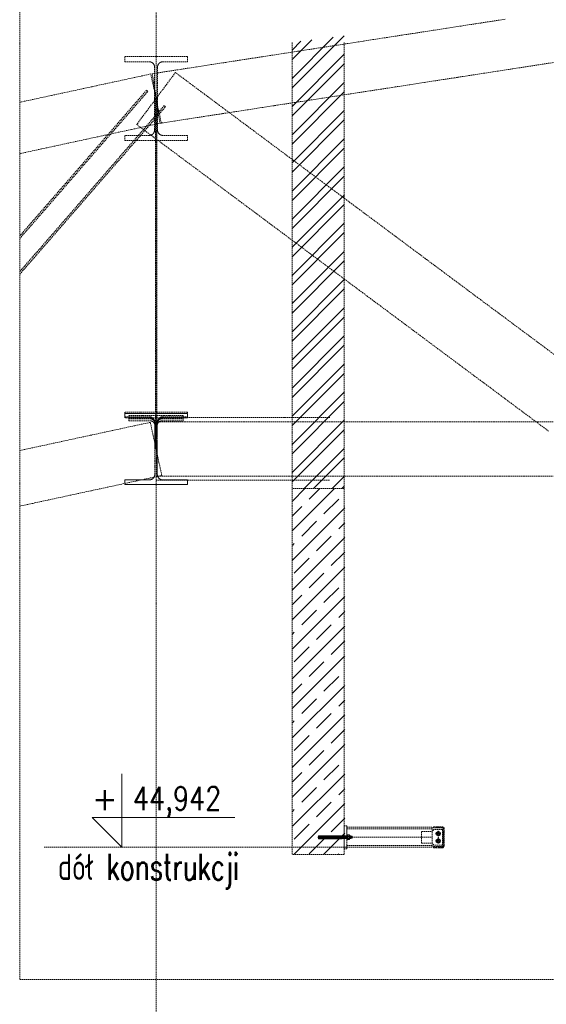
# Model space of a CAD drawing. Header units: millimetres. Extents: x -176817 to 571382, y -58489 to 156123.
# Tile 214 of 256: x 137759 to 140276, y 106331 to 111042. Entities that reach past the tile are written whole.
import ezdxf
from ezdxf.enums import TextEntityAlignment as Align

# ---------------------------------------------------------------- set-up
doc = ezdxf.new("R2010")
doc.units = ezdxf.units.MM
doc.header["$LTSCALE"] = 0.2
doc.linetypes.add('DASHED', pattern=[19.05, 12.7, -6.35])
doc.linetypes.add('HIDDEN', pattern=[9.525, 6.35, -3.175])
doc.layers.get('0').update_dxf_attribs({"lineweight": 13})
doc.layers.add('-AAA Podkład', color=252, linetype='Continuous', lineweight=13)
doc.layers.add('LAYER1', color=7, linetype='Continuous', lineweight=13)
doc.styles.add('ROMANS', font='romans.shx')

# ---------------------------------------------------------------- blocks, each defined once
blk = doc.blocks.new('CLMP2', base_point=(-240.02793, 677.2178))
at = {"layer": 'LAYER1', "color": 0, "linetype": 'Continuous'}
for p, q in [((-228.02793, 842.16751), (-235.02793, 839.69709)), ((-235.02793, 727.51421), (-235.02793, 839.69709)), ((-234.02793, 838.76421), (-222.02793, 838.76421)), ((-234.02793, 838.76421), (-234.02793, 730.17843)), ((-232.95793, 835.3444), (-232.95793, 730.17843)), ((-228.02793, 842.16751), (-228.02793, 677.2178)), ((-228.02793, 842.16751), (-221.02793, 839.69709)), ((-223.09793, 835.3444), (-223.09793, 730.17843)), ((-222.02793, 838.76421), (-222.02793, 730.17843)), ((-221.02793, 727.51421), (-221.02793, 839.69709)), ((-228.02793, 727.51421), (-235.02793, 727.51421)), ((-234.02793, 730.17843), (-233.32082, 729.47132)), ((-228.02793, 730.17843), (-234.02793, 730.17843)), ((-234.02793, 724.85), (-233.32082, 725.55711)), ((-234.02793, 724.85), (-234.02793, 704.85)), ((-228.02793, 724.85), (-234.02793, 724.85)), ((-233.02793, 728.76421), (-233.02793, 726.26421)), ((-232.95793, 724.85), (-232.95793, 704.85)), ((-232.13688, 728.76421), (-228.02793, 728.76421)), ((-232.13688, 726.26421), (-228.02793, 726.26421)), ((-228.02793, 730.17843), (-222.02793, 730.17843)), ((-223.91898, 728.76421), (-228.02793, 728.76421)), ((-228.02793, 727.51421), (-221.02793, 727.51421)), ((-223.91898, 726.26421), (-228.02793, 726.26421)), ((-228.02793, 724.85), (-222.02793, 724.85)), ((-223.09793, 724.85), (-223.09793, 704.85)), ((-223.02793, 728.76421), (-223.02793, 726.26421)), ((-222.02793, 730.17843), (-222.73503, 729.47132)), ((-222.02793, 724.85), (-222.73503, 725.55711)), ((-222.02793, 724.85), (-222.02793, 704.85)), ((-216.02793, 704.85), (-240.02793, 704.85)), ((-240.02793, 704.85), (-240.02793, 702.35)), ((-216.02793, 702.35), (-240.02793, 702.35)), ((-238.99758, 701.50149), (-237.52793, 702.35)), ((-238.99758, 701.50149), (-238.99758, 693.19851)), ((-238.99758, 693.19851), (-237.52793, 692.35)), ((-218.52793, 702.35), (-237.52793, 702.35)), ((-237.52793, 692.35), (-218.52793, 692.35)), ((-234.02793, 692.35), (-234.02793, 687.69169)), ((-222.02793, 687.69169), (-234.02793, 687.69169)), ((-232.41059, 685.76421), (-234.02793, 687.69169)), ((-233.51276, 701.50149), (-233.51276, 693.19851)), ((-232.95793, 692.35), (-232.95793, 686.41651)), ((-232.41059, 685.76421), (-232.41059, 679.10321)), ((-232.41059, 679.10321), (-231.82342, 678.76421)), ((-231.82342, 678.76421), (-224.23243, 678.76421)), ((-230.21926, 685.75575), (-230.21926, 679.10321)), ((-228.02793, 704.85), (-228.02793, 704.85)), ((-225.8366, 685.75575), (-225.8366, 679.10321)), ((-223.64527, 679.10321), (-224.23243, 678.76421)), ((-223.64527, 685.76421), (-222.02793, 687.69169)), ((-223.64527, 685.76421), (-223.64527, 679.10321)), ((-223.09793, 692.35), (-223.09793, 686.41651)), ((-222.5431, 701.50149), (-222.5431, 693.19851)), ((-222.02793, 692.35), (-222.02793, 687.69169)), ((-217.05827, 701.50149), (-218.52793, 702.35)), ((-217.05827, 693.19851), (-218.52793, 692.35)), ((-217.05827, 701.50149), (-217.05827, 693.19851)), ((-216.02793, 704.85), (-216.02793, 702.35))]:
    blk.add_line(p, q, dxfattribs=at)
at = {"layer": 'LAYER1', "color": 0, "linetype": 'DASHED'}
for p, q in [((-234.52793, 704.85), (-234.52793, 702.35)), ((-221.52793, 704.85), (-221.52793, 702.35))]:
    blk.add_line(p, q, dxfattribs=at)
at = {"layer": 'LAYER1', "color": 0, "linetype": 'Continuous'}
for centre, radius, start, end in [((-228.02793, 838.76421), 6, 180, 0), ((-234.02793, 728.76421), 1, 0, 45), ((-234.02793, 726.26421), 1, 315, 0), ((-222.02793, 728.76421), 1, 135, 180), ((-222.02793, 726.26421), 1, 180, 225), ((-236.23992, 697.54309), 4.80691, 55.434907, 120), ((-236.23992, 697.15691), 4.80691, 240, 304.56509), ((-228.02793, 684.19851), 18.15149, 72.412046, 107.58795), ((-228.02793, 710.50149), 18.15149, 252.41205, 287.58795), ((-231.30883, 687.33723), 1.92048, 234.99226, 304.56509), ((-231.30883, 680.6847), 1.92048, 240, 304.56509), ((-228.02793, 692.66874), 7.25199, 252.41205, 287.58795), ((-228.02793, 686.0162), 7.25199, 252.41205, 287.58795), ((-224.74703, 687.33723), 1.92048, 235.43491, 305.00774), ((-224.74703, 680.6847), 1.92048, 235.43491, 300), ((-219.81594, 697.54309), 4.80691, 60, 124.56509), ((-219.81594, 697.15691), 4.80691, 235.43491, 300)]:
    blk.add_arc(centre, radius, start, end, dxfattribs=at)
blk = doc.blocks.new('poziom')
at = {"color": 4}
for p, q in [((0, 1.176), (0, 0.076)), ((-0.446, 0.522), (1.685, 0.522)), ((-0.446, 0.522), (0, 0.076))]:
    blk.add_line(p, q, dxfattribs=at)
at = {"color": 2, "style": 'ROMANS'}
blk.add_attdef('+', text='', height=0.35, dxfattribs=at).set_placement((-0.254, 0.632), align=Align.CENTER)
at = {"color": 2, "style": 'ROMANS', "width": 0.8}
blk.add_attdef('POZIOM', text='', height=0.35, dxfattribs=at).set_placement((0.824, 0.632), align=Align.CENTER)

msp = doc.modelspace()

# ---------------------------------------------------------------- hatches: boundary and pattern name
at = {"layer": '-AAA Podkład', "linetype": 'HIDDEN', "ltscale": 5}
h = msp.add_hatch(dxfattribs=at)
h.set_pattern_fill('ANSI32', color=256, scale=10, style=0)
h.set_pattern_definition([(45, (26453.97, 62138.24), (-67.35192, 67.35192), []), (45, (26498.87, 62138.24), (-67.35192, 67.35192), [])])
h.paths.add_polyline_path([(139310.9118, 110964.9302), (139310.9118, 108798.2408), (139060.9118, 108798.2408), (139060.9118, 110932.8189)])
h = msp.add_hatch(dxfattribs=at)
h.set_pattern_fill('JIS_STN_1E', color=256, scale=100, style=0)
h.set_pattern_definition([(45, (118035.63, 182605.09), (-70.71068, 70.71068), []), (45, (118106.13, 182605.09), (-70.71068, 70.71068), [100, -50])])
h.paths.add_polyline_path([(139312.7207, 108798.2891), (139062.8036, 108798.2891), (139062.8036, 107048.3501), (139312.7207, 107048.398), (139312.7207, 107124.3982), (139305.9666, 107124.3982), (139303.3024, 107124.375), (139303.3024, 107123.3982), (139191.1195, 107123.3982), (139188.6491, 107130.3982), (139191.1195, 107137.3982), (139305.9666, 107137.3982), (139305.9666, 107136.3982), (139312.7207, 107136.3982)])
h = msp.add_hatch(dxfattribs=at)
h.set_pattern_fill('ANSI32', color=256)
h.set_pattern_definition([(45, (116894.98, 182146.0365), (-6.7351921, 6.7351921), []), (45, (116899.47, 182146.0365), (-6.7351921, 6.7351921), [])])
h.paths.add_polyline_path([(139787.5277, 107173.8498, 0.414213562), (139781.0277, 107180.3498), (139737.5277, 107180.3498), (139737.5277, 107175.3498), (139780.0277, 107175.3498, -0.414213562), (139783.5277, 107171.8498), (139783.5277, 107088.8498, -0.414213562), (139780.0277, 107085.3498), (139737.5277, 107085.3498), (139737.5277, 107080.3498), (139781.0277, 107080.3498, 0.414213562), (139787.5277, 107086.8498)])

# ---------------------------------------------------------------- linework, layer by layer
for p, q in [((138410.9118, 154623.4714), (138410.9118, 103624.3027)), ((139060.9118, 110932.8189, 0), (139060.9118, 107048.3019, 0)), ((139310.8289, 110932.8189, 0), (139310.8289, 107048.3019, 0)), ((139310.9118, 108798.2408, 0), (139060.9118, 108798.2408, 0)), ((139730.0833, 107170.3498, 0), (139322.9118, 107170.3498, 0)), ((139739.5833, 107167.8498, 0), (139730.0833, 107158.3498, 0)), ((139780.0833, 107167.8498, 0), (139739.5833, 107167.8498, 0)), ((139780.0833, 107167.8498, 0), (139780.0833, 107092.8498, 0)), ((139310.9118, 107130.3498, 0), (139730.0833, 107130.3498, 0)), ((139680.0833, 107102.3498, 0), (139680.0833, 107158.3498, 0)), ((139680.0833, 107158.3498, 0), (139730.0833, 107158.3498, 0)), ((139730.0833, 107158.3498, 0), (139730.0833, 107102.3498, 0)), ((139747.0833, 107147.8498, 0), (139773.0833, 107147.8498, 0)), ((139760.0833, 107160.8498, 0), (139760.0833, 107134.8498, 0)), ((139760.0833, 107125.8498, 0), (139760.0833, 107099.8498, 0)), ((139348.8772, 107082.3498, 0), (137872.8626, 107082.3498, 0)), ((139730.0833, 107090.3498, 0), (139322.9118, 107090.3498, 0)), ((139680.0833, 107102.3498, 0), (139730.0833, 107102.3498, 0)), ((139739.5833, 107092.8498, 0), (139730.0833, 107102.3498, 0)), ((139780.0833, 107092.8498, 0), (139739.5833, 107092.8498, 0)), ((139747.0833, 107112.8498, 0), (139773.0833, 107112.8498, 0)), ((139310.9118, 107048.3498, 0), (139060.9118, 107048.3019, 0)), ((139310.9118, 107048.3498, 0), (139060.9118, 107048.3019, 0))]:
    msp.add_line(p, q, dxfattribs=at)
at = {"layer": '-AAA Podkład', "linetype": 'HIDDEN', "ltscale": 5, "extrusion": (0, 1, 0)}
for p, q in [((138520.9118, 109138.2408), (139240.9118, 109138.2408)), ((138410.9118, 108838.2408), (139240.9118, 108838.2408))]:
    msp.add_line(p, q, dxfattribs=at)
at = {"layer": '-AAA Podkład', "linetype": 'HIDDEN', "ltscale": 5}
msp.add_lwpolyline([(175983.6053, 113840.0088), (137759.1691, 113840.0088), (137759.1691, 106449.8885), (175983.6053, 106449.8885)], close=True, dxfattribs=at)
for points in [[(140080.0828, 111043.9453), (140009.7703, 111033.0781), (139939.4578, 111022.2109), (139869.1453, 111011.3437), (139798.8328, 111000.4765), (139728.5203, 110989.6093), (139658.2078, 110978.7421), (139587.8953, 110967.875), (139517.5828, 110957.0078), (139447.2703, 110946.1406), (139376.9578, 110935.2734), (139306.6453, 110924.4062), (139236.3328, 110913.539), (139166.0203, 110902.6718), (139095.7078, 110891.8046), (139025.3953, 110880.9375), (138955.0828, 110870.0703), (138884.7703, 110859.2031), (138814.4578, 110848.3359), (138744.1453, 110837.4687), (138673.8328, 110826.6015), (138603.5203, 110815.7343), (138533.2078, 110804.8671), (138462.8953, 110794), (138392.5828, 110783.1328), (138401.7473, 110723.8368), (138410.9118, 110664.5408), (138420.0763, 110605.2449), (138429.2409, 110545.9489), (138499.5534, 110556.8161), (138569.8659, 110567.6833), (138640.1784, 110578.5505), (138710.4909, 110589.4177), (138780.8034, 110600.2848), (138851.1159, 110611.152), (138921.4284, 110622.0192), (138991.7409, 110632.8864), (139062.0534, 110643.7536), (139132.3659, 110654.6208), (139202.6784, 110665.488), (139272.9909, 110676.3552), (139343.3034, 110687.2223), (139413.6159, 110698.0895), (139483.9284, 110708.9567), (139554.2409, 110719.8239), (139624.5534, 110730.6911), (139694.8659, 110741.5583), (139765.1784, 110752.4255), (139835.4909, 110763.2927), (139905.8034, 110774.1598), (139976.1159, 110785.027), (140046.4284, 110795.8942), (140116.7409, 110806.7614), (140187.0534, 110817.6286), (140257.3659, 110828.4958), (140327.6784, 110839.363)], [(138404.1618, 110813.7418), (138404.1618, 110739.1413), (138404.1618, 110664.5408), (138417.6618, 110664.5408), (138417.6618, 110739.1413), (138417.6618, 110813.7418), (138417.67, 110814.4054), (138417.6943, 110815.0683), (138417.735, 110815.7302), (138417.7917, 110816.3909), (138417.8647, 110817.0499), (138417.9538, 110817.7071), (138418.059, 110818.362), (138418.1803, 110819.0145), (138418.3174, 110819.6632), (138418.4702, 110820.3081), (138418.6388, 110820.9488), (138418.8229, 110821.5851), (138419.0226, 110822.2167), (138419.2377, 110822.8434), (138419.4682, 110823.4647), (138419.7139, 110824.0806), (138419.975, 110824.6909), (138420.2508, 110825.2944), (138420.5413, 110825.8908), (138420.8463, 110826.4799), (138421.1657, 110827.0612), (138421.4992, 110827.6347), (138421.8468, 110828.1999), (138422.2083, 110828.7567), (138422.5833, 110829.3043), (138422.9715, 110829.8423), (138423.3725, 110830.3704), (138423.7864, 110830.8885), (138424.2128, 110831.3962), (138424.6517, 110831.8934), (138425.1027, 110832.3798), (138425.5658, 110832.8553), (138426.0403, 110833.3191), (138426.5258, 110833.7709), (138427.0221, 110834.2106), (138427.529, 110834.6378), (138428.0463, 110835.0525), (138428.5736, 110835.4545), (138429.1108, 110835.8434), (138429.6576, 110836.2192), (138430.2134, 110836.5814), (138430.7775, 110836.9296), (138431.3499, 110837.2637), (138431.9302, 110837.5837), (138432.5181, 110837.8893), (138433.1135, 110838.1804), (138433.7161, 110838.4569), (138434.3256, 110838.7186), (138434.9415, 110838.9654), (138435.563, 110839.1968), (138436.1899, 110839.4128), (138436.8218, 110839.6133), (138437.4585, 110839.7983), (138438.0996, 110839.9675), (138438.7448, 110840.121), (138439.3939, 110840.2586), (138440.0458, 110840.3802), (138440.7001, 110840.4856), (138441.3567, 110840.5749), (138442.0151, 110840.648), (138442.6751, 110840.7049), (138443.3365, 110840.7456), (138443.9988, 110840.7701), (138444.6618, 110840.7782), (138502.7868, 110840.7782), (138560.9118, 110840.7782), (138560.9118, 110864.8106), (138485.9118, 110864.8106), (138410.9118, 110864.8106), (138335.9118, 110864.8106), (138260.9118, 110864.8106), (138260.9118, 110840.7782), (138319.0368, 110840.7782), (138377.1618, 110840.7782), (138377.8255, 110840.7701), (138378.4884, 110840.7456), (138379.1503, 110840.7048), (138379.8109, 110840.6478), (138380.47, 110840.5745), (138381.1271, 110840.4851), (138381.782, 110840.3794), (138382.4344, 110840.2577), (138383.0831, 110840.1201), (138383.7278, 110839.9666), (138384.3684, 110839.7974), (138385.0045, 110839.6125), (138385.6359, 110839.4121), (138386.2622, 110839.1962), (138386.8833, 110838.9649), (138387.4988, 110838.7183), (138388.1088, 110838.4564), (138388.7119, 110838.1796), (138389.3078, 110837.8881), (138389.8963, 110837.5822), (138390.4772, 110837.2618), (138391.05, 110836.9273), (138391.6146, 110836.5786), (138392.1707, 110836.2161), (138392.7176, 110835.84), (138393.2549, 110835.4509), (138393.7822, 110835.0487), (138394.2994, 110834.6339), (138394.8063, 110834.2064), (138395.3026, 110833.7666), (138395.7881, 110833.3145), (138396.2626, 110832.8505), (138396.7255, 110832.3751), (138397.1763, 110831.8886), (138397.6149, 110831.3914), (138398.0412, 110830.8837), (138398.4549, 110830.3656), (138398.8558, 110829.8375), (138399.2437, 110829.2995), (138399.6184, 110828.752), (138399.9796, 110828.1956), (138400.3267, 110827.6309), (138400.6599, 110827.0579), (138400.9788, 110826.4771), (138401.2834, 110825.8886), (138401.5736, 110825.2927), (138401.8492, 110824.6897), (138402.11, 110824.0799), (138402.3559, 110823.4636), (138402.5865, 110822.8418), (138402.8017, 110822.2146), (138403.0015, 110821.5824), (138403.1858, 110820.9456), (138403.3544, 110820.3043), (138403.5073, 110819.6589), (138403.6443, 110819.0097), (138403.7654, 110818.3578), (138403.8704, 110817.7034), (138403.9593, 110817.0469), (138404.0321, 110816.3884), (138404.0888, 110815.7284), (138404.1294, 110815.0671), (138404.1537, 110814.4048), (138404.1618, 110813.7418)], [(137759.1691, 110400.8322), (137763.0748, 110401.6768), (137819.1748, 110413.808), (137875.2748, 110425.9393), (137931.3748, 110438.0705), (137987.4748, 110450.2018), (138043.5748, 110462.333), (138099.6748, 110474.4643), (138155.7748, 110486.5955), (138211.8748, 110498.7268), (138267.9748, 110510.858), (138324.0748, 110522.9893), (138380.1748, 110535.1205), (138436.2748, 110547.2518), (138423.5933, 110605.8963), (138410.9118, 110664.5408), (138398.2303, 110723.1854), (138385.5489, 110781.8299), (138329.4489, 110769.6986), (138273.3489, 110757.5674), (138217.2489, 110745.4361), (138161.1489, 110733.3049), (138105.0489, 110721.1736), (138048.9489, 110709.0424), (137992.8489, 110696.9111), (137936.7489, 110684.7799), (137880.6489, 110672.6486), (137824.5489, 110660.5174), (137768.4489, 110648.3861), (137759.1691, 110646.3794)], [(140331.6404, 109426.8434), (140261.3279, 109479.2278), (140191.0154, 109531.6122), (140120.7029, 109583.9966), (140050.3904, 109636.3809), (139980.0779, 109688.7653), (139909.7654, 109741.1497), (139839.4529, 109793.5341), (139769.1404, 109845.9184), (139698.8279, 109898.3028), (139628.5154, 109950.6872), (139558.2029, 110003.0716), (139487.8904, 110055.4559), (139417.5779, 110107.8403), (139347.2654, 110160.2247), (139276.9529, 110212.6091), (139206.6404, 110264.9934), (139136.3279, 110317.3778), (139066.0154, 110369.7622), (138995.7029, 110422.1466), (138925.3904, 110474.5309), (138855.0779, 110526.9153), (138784.7654, 110579.2997), (138714.4529, 110631.6841), (138644.1404, 110684.0684), (138573.8279, 110736.4528), (138503.5154, 110788.8372), (138457.2136, 110726.689), (138410.9118, 110664.5408), (138364.6101, 110602.3927), (138318.3083, 110540.2445), (138388.6208, 110487.8601), (138458.9333, 110435.4757), (138529.2458, 110383.0914), (138599.5583, 110330.707), (138669.8708, 110278.3226), (138740.1833, 110225.9382), (138810.4958, 110173.5539), (138880.8083, 110121.1695), (138951.1208, 110068.7851), (139021.4333, 110016.4007), (139091.7458, 109964.0164), (139162.0583, 109911.632), (139232.3708, 109859.2476), (139302.6833, 109806.8632), (139372.9958, 109754.4789), (139443.3083, 109702.0945), (139513.6208, 109649.7101), (139583.9333, 109597.3257), (139654.2458, 109544.9414), (139724.5583, 109492.557), (139794.8708, 109440.1726), (139865.1833, 109387.7882), (139935.4958, 109335.4039), (140005.8083, 109283.0195), (140076.1208, 109230.6351), (140146.4333, 109178.2507), (140216.7458, 109125.8664), (140287.0583, 109073.482)], [(137759.1691, 109994.3107), (137810.673, 110053.5379), (137866.773, 110118.0504), (137922.873, 110182.5629), (137978.973, 110247.0754), (138035.073, 110311.5879), (138091.173, 110376.1004), (138147.273, 110440.6129), (138203.373, 110505.1254), (138259.473, 110569.6379), (138315.573, 110634.1504), (138371.673, 110698.6629), (138365.6363, 110703.9124)], [(138365.6363, 110703.9124), (138309.5363, 110639.3999), (138253.4363, 110574.8874), (138197.3363, 110510.3749), (138141.2363, 110445.8624), (138085.1363, 110381.3499), (138029.0363, 110316.8374), (137972.9363, 110252.3249), (137916.8363, 110187.8124), (137860.7363, 110123.2999), (137804.6363, 110058.7874), (137759.1691, 110006.5022)], [(138260.9118, 110487.7591), (138260.9118, 110463.6525), (138335.9118, 110463.6525), (138410.9118, 110463.6525), (138485.9118, 110463.6525), (138560.9118, 110463.6525), (138560.9118, 110487.7591), (138502.7868, 110487.7591), (138444.6618, 110487.7591), (138443.9971, 110487.7673), (138443.3331, 110487.792), (138442.6702, 110487.833), (138442.0085, 110487.8904), (138441.3485, 110487.9641), (138440.6903, 110488.0541), (138440.0344, 110488.1604), (138439.3811, 110488.2829), (138438.7311, 110488.4215), (138438.085, 110488.576), (138437.4432, 110488.7464), (138436.8058, 110488.9325), (138436.1733, 110489.1343), (138435.5458, 110489.3516), (138434.9237, 110489.5845), (138434.3072, 110489.8327), (138433.6975, 110490.0959), (138433.0947, 110490.3739), (138432.4992, 110490.6666), (138431.9111, 110490.9738), (138431.3307, 110491.2954), (138430.7584, 110491.6312), (138430.1943, 110491.9811), (138429.6387, 110492.3449), (138429.0918, 110492.7227), (138428.5546, 110493.1136), (138428.0273, 110493.5174), (138427.5102, 110493.9341), (138427.0035, 110494.3633), (138426.5074, 110494.8049), (138426.0221, 110495.2587), (138425.5479, 110495.7245), (138425.0856, 110496.2015), (138424.6353, 110496.6896), (138424.1972, 110497.1883), (138423.7715, 110497.6976), (138423.3585, 110498.2172), (138422.9582, 110498.7468), (138422.5709, 110499.2862), (138422.1968, 110499.8351), (138421.8363, 110500.393), (138421.4897, 110500.9592), (138421.1572, 110501.5335), (138420.8388, 110502.1157), (138420.5348, 110502.7056), (138420.2452, 110503.3027), (138419.9702, 110503.907), (138419.7099, 110504.5181), (138419.4645, 110505.1357), (138419.2343, 110505.759), (138419.0195, 110506.3875), (138418.8201, 110507.0209), (138418.6362, 110507.6591), (138418.4679, 110508.3016), (138418.3154, 110508.9483), (138418.1786, 110509.5987), (138418.0577, 110510.2521), (138417.9528, 110510.9081), (138417.864, 110511.5662), (138417.7913, 110512.2262), (138417.7347, 110512.8878), (138417.6942, 110513.5507), (138417.6699, 110514.2145), (138417.6618, 110514.879), (138417.6618, 110589.7099), (138417.6618, 110664.5408), (138404.1618, 110664.5408), (138404.1618, 110589.7099), (138404.1618, 110514.879), (138404.1537, 110514.2144), (138404.1294, 110513.5505), (138404.0889, 110512.8876), (138404.0323, 110512.2259), (138403.9596, 110511.5658), (138403.8707, 110510.9076), (138403.7659, 110510.2515), (138403.645, 110509.598), (138403.5081, 110508.9477), (138403.3556, 110508.3012), (138403.1874, 110507.6588), (138403.0035, 110507.0209), (138402.8042, 110506.3876), (138402.5894, 110505.7592), (138402.3593, 110505.1361), (138402.1139, 110504.5185), (138401.8537, 110503.9076), (138401.5788, 110503.3035), (138401.2893, 110502.7064), (138400.9853, 110502.1166), (138400.667, 110501.5344), (138400.3345, 110500.9601), (138399.988, 110500.394), (138399.6276, 110499.8362), (138399.2533, 110499.2869), (138398.8658, 110498.7472), (138398.4653, 110498.2174), (138398.052, 110497.6975), (138397.6261, 110497.188), (138397.1878, 110496.689), (138396.7373, 110496.2007), (138396.2746, 110495.7234), (138395.8007, 110495.2579), (138395.3157, 110494.8043), (138394.8198, 110494.3629), (138394.3133, 110493.9339), (138393.7964, 110493.5175), (138393.2694, 110493.1138), (138392.7325, 110492.7231), (138392.1859, 110492.3456), (138391.6302, 110491.9816), (138391.0661, 110491.6317), (138390.4937, 110491.2958), (138389.9133, 110490.9742), (138389.3251, 110490.6669), (138388.7295, 110490.3742), (138388.1266, 110490.0961), (138387.5168, 110489.8329), (138386.9003, 110489.5846), (138386.278, 110489.3517), (138385.6505, 110489.1343), (138385.0178, 110488.9325), (138384.3803, 110488.7463), (138383.7384, 110488.5759), (138383.0922, 110488.4214), (138382.4422, 110488.2828), (138381.7889, 110488.1603), (138381.133, 110488.0541), (138380.4749, 110487.9641), (138379.815, 110487.8904), (138379.1534, 110487.833), (138378.4904, 110487.792), (138377.8265, 110487.7673), (138377.1618, 110487.7591), (138319.0368, 110487.7591), (138260.9118, 110487.7591)], [(138407.9118, 110664.5408), (138407.9118, 110612.1565), (138407.9118, 110559.7721), (138407.9118, 110507.3877), (138407.9118, 110455.0033), (138407.9118, 110402.619), (138407.9118, 110350.2346), (138407.9118, 110297.8502), (138407.9118, 110245.4658), (138407.9118, 110193.0815), (138407.9118, 110140.6971), (138407.9118, 110088.3127), (138407.9118, 110035.9283), (138407.9118, 109983.544), (138407.9118, 109931.1596), (138407.9118, 109878.7752), (138407.9118, 109826.3908), (138407.9118, 109774.0065), (138407.9118, 109721.6221), (138407.9118, 109669.2377), (138407.9118, 109616.8533), (138407.9118, 109564.469), (138407.9118, 109512.0846), (138407.9118, 109459.7002), (138407.9118, 109407.3158), (138407.9118, 109354.9315), (138407.9118, 109302.5471), (138407.9118, 109250.1627), (138407.9118, 109197.7783), (138407.9118, 109145.394), (138407.9118, 109093.0096), (138407.9118, 109040.6252), (138407.9118, 108988.2408), (138413.9118, 108988.2408), (138413.9118, 109040.6252), (138413.9118, 109093.0096), (138413.9118, 109145.394), (138413.9118, 109197.7783), (138413.9118, 109250.1627), (138413.9118, 109302.5471), (138413.9118, 109354.9315), (138413.9118, 109407.3158), (138413.9118, 109459.7002), (138413.9118, 109512.0846), (138413.9118, 109564.469), (138413.9118, 109616.8533), (138413.9118, 109669.2377), (138413.9118, 109721.6221), (138413.9118, 109774.0065), (138413.9118, 109826.3908), (138413.9118, 109878.7752), (138413.9118, 109931.1596), (138413.9118, 109983.544), (138413.9118, 110035.9283), (138413.9118, 110088.3127), (138413.9118, 110140.6971), (138413.9118, 110193.0815), (138413.9118, 110245.4658), (138413.9118, 110297.8502), (138413.9118, 110350.2346), (138413.9118, 110402.619), (138413.9118, 110455.0033), (138413.9118, 110507.3877), (138413.9118, 110559.7721), (138413.9118, 110612.1565), (138413.9118, 110664.5408), (138407.9118, 110664.5408)], [(137759.1691, 109823.6292), (137782.9874, 109851.0192), (137839.0874, 109915.5317), (137895.1874, 109980.0442), (137951.2874, 110044.5567), (138007.3874, 110109.0692), (138063.4874, 110173.5817), (138119.5874, 110238.0942), (138175.6874, 110302.6067), (138231.7874, 110367.1192), (138287.8874, 110431.6317), (138343.9874, 110496.1442), (138400.0874, 110560.6567), (138456.1874, 110625.1692), (138450.1507, 110630.4188), (138394.0507, 110565.9063), (138337.9507, 110501.3938), (138281.8507, 110436.8813), (138225.7507, 110372.3688), (138169.6507, 110307.8563), (138113.5507, 110243.3438), (138057.4507, 110178.8313), (138001.3507, 110114.3188), (137945.2507, 110049.8063), (137889.1507, 109985.2938), (137833.0507, 109920.7813), (137776.9507, 109856.2688), (137759.1691, 109835.8208)], [(138404.9118, 109114.3543), (138404.9118, 109051.2976), (138404.9118, 108988.2408), (138416.9118, 108988.2408), (138416.9118, 109051.2976), (138416.9118, 109114.3543), (138416.9197, 109115.0302), (138416.9432, 109115.7055), (138416.9825, 109116.38), (138417.0373, 109117.0533), (138417.1078, 109117.7251), (138417.194, 109118.3952), (138417.2957, 109119.0633), (138417.413, 109119.729), (138417.5457, 109120.3912), (138417.6937, 109121.0499), (138417.8571, 109121.7049), (138418.0357, 109122.3557), (138418.2295, 109123.0023), (138418.4384, 109123.6441), (138418.6624, 109124.2811), (138418.9013, 109124.9128), (138419.1552, 109125.5389), (138419.4237, 109126.1586), (138419.7068, 109126.7716), (138420.0042, 109127.3777), (138420.316, 109127.9765), (138420.642, 109128.5678), (138420.9821, 109129.1513), (138421.3362, 109129.7268), (138421.7038, 109130.2932), (138422.0848, 109130.8505), (138422.479, 109131.3983), (138422.8862, 109131.9363), (138423.3064, 109132.4643), (138423.7393, 109132.982), (138424.1849, 109133.4892), (138424.6429, 109133.9855), (138425.1128, 109134.4704), (138425.5943, 109134.9435), (138426.0871, 109135.4043), (138426.5911, 109135.8529), (138427.1061, 109136.2888), (138427.6318, 109136.7118), (138428.168, 109137.1218), (138428.7145, 109137.5185), (138429.2719, 109137.902), (138429.8384, 109138.2712), (138430.4138, 109138.626), (138430.9979, 109138.966), (138431.5904, 109139.2911), (138432.191, 109139.6011), (138432.7996, 109139.8959), (138433.4159, 109140.1752), (138434.0378, 109140.4382), (138434.6659, 109140.6851), (138435.2999, 109140.9157), (138435.9395, 109141.1299), (138436.5844, 109141.3277), (138437.2342, 109141.5088), (138437.8888, 109141.6733), (138438.5478, 109141.8208), (138439.2108, 109141.9514), (138439.8766, 109142.0647), (138440.5449, 109142.1607), (138441.2153, 109142.2393), (138441.8875, 109142.3006), (138442.5612, 109142.3444), (138443.2361, 109142.3707), (138443.9118, 109142.3795), (138502.4118, 109142.3795), (138560.9118, 109142.3795), (138560.9118, 109164.6958), (138485.9118, 109164.6958), (138410.9118, 109164.6958), (138335.9118, 109164.6958), (138260.9118, 109164.6958), (138260.9118, 109142.3795), (138319.4118, 109142.3795), (138377.9118, 109142.3795), (138378.588, 109142.3707), (138379.2634, 109142.3443), (138379.9376, 109142.3005), (138380.6102, 109142.2392), (138381.2811, 109142.1604), (138381.9498, 109142.0643), (138382.6161, 109141.9508), (138383.2796, 109141.82), (138383.9387, 109141.6723), (138384.5934, 109141.5078), (138385.2433, 109141.3265), (138385.8883, 109141.1286), (138386.528, 109140.9142), (138387.162, 109140.6834), (138387.7902, 109140.4364), (138388.4123, 109140.1732), (138389.028, 109139.894), (138389.6361, 109139.5994), (138390.2363, 109139.2895), (138390.8284, 109138.9645), (138391.412, 109138.6247), (138391.987, 109138.2702), (138392.5531, 109137.9012), (138393.1099, 109137.5179), (138393.6565, 109137.1212), (138394.1927, 109136.7112), (138394.7184, 109136.2881), (138395.2334, 109135.8521), (138395.7373, 109135.4036), (138396.2302, 109134.9427), (138396.7117, 109134.4696), (138397.1816, 109133.9847), (138397.64, 109133.4879), (138398.0858, 109132.9803), (138398.5191, 109132.4621), (138398.9395, 109131.9336), (138399.3471, 109131.395), (138399.7415, 109130.8467), (138400.1227, 109130.2889), (138400.4905, 109129.7219), (138400.8443, 109129.1467), (138401.1841, 109128.5635), (138401.5098, 109127.9724), (138401.8213, 109127.3738), (138402.1186, 109126.7681), (138402.4014, 109126.1553), (138402.6697, 109125.5359), (138402.9233, 109124.9102), (138403.1622, 109124.2786), (138403.386, 109123.6419), (138403.5948, 109123.0002), (138403.7885, 109122.3538), (138403.967, 109121.7031), (138404.1303, 109121.0483), (138404.2783, 109120.3898), (138404.4109, 109119.7278), (138404.5281, 109119.0622), (138404.6298, 109118.3943), (138404.7159, 109117.7244), (138404.7864, 109117.0527), (138404.8412, 109116.3795), (138404.8804, 109115.7052), (138404.904, 109115.03), (138404.9118, 109114.3543)], [(138377.9118, 108839.7408), (138378.5111, 108839.7475), (138379.1155, 108839.7677), (138379.7246, 108839.8018), (138380.3379, 108839.8501), (138380.9551, 108839.9129), (138381.5756, 108839.9906), (138382.199, 108840.0834), (138382.8248, 108840.1916), (138383.4525, 108840.3155), (138384.0815, 108840.4552), (138384.7112, 108840.611), (138385.3411, 108840.7831), (138385.9706, 108840.9715), (138386.599, 108841.1766), (138387.2259, 108841.3982), (138387.8504, 108841.6366), (138388.472, 108841.8916), (138389.09, 108842.1635), (138389.7038, 108842.452), (138390.3128, 108842.7572), (138390.9162, 108843.0789), (138391.5134, 108843.4171), (138392.1037, 108843.7715), (138392.6865, 108844.142), (138393.2611, 108844.5283), (138393.827, 108844.9301), (138394.3835, 108845.3473), (138394.9299, 108845.7793), (138395.4657, 108846.2259), (138395.9903, 108846.6867), (138396.5031, 108847.1612), (138397.0037, 108847.649), (138397.4915, 108848.1495), (138397.966, 108848.6624), (138398.4268, 108849.187), (138398.8734, 108849.7228), (138399.3054, 108850.2692), (138399.7225, 108850.8257), (138400.1244, 108851.3915), (138400.5107, 108851.9662), (138400.8812, 108852.549), (138401.2356, 108853.1393), (138401.5738, 108853.7365), (138401.8955, 108854.3399), (138402.2007, 108854.9488), (138402.4892, 108855.5626), (138402.761, 108856.1807), (138403.0161, 108856.8023), (138403.2545, 108857.4268), (138403.4761, 108858.0536), (138403.6811, 108858.6821), (138403.8696, 108859.3116), (138404.0417, 108859.9415), (138404.1975, 108860.5712), (138404.3372, 108861.2002), (138404.4611, 108861.8278), (138404.5693, 108862.4536), (138404.6621, 108863.0771), (138404.7398, 108863.6976), (138404.8026, 108864.3148), (138404.8509, 108864.9281), (138404.885, 108865.5372), (138404.9052, 108866.1416), (138404.9118, 108866.7408), (138404.9118, 108927.4908), (138404.9118, 108988.2408), (138404.9118, 109048.9908), (138404.9118, 109109.7408), (138404.9052, 109110.3401), (138404.885, 109110.9445), (138404.8509, 109111.5536), (138404.8026, 109112.1669), (138404.7398, 109112.7841), (138404.6621, 109113.4046), (138404.5693, 109114.028), (138404.4611, 109114.6538), (138404.3372, 109115.2815), (138404.1975, 109115.9105), (138404.0417, 109116.5402), (138403.8696, 109117.1701), (138403.6811, 109117.7996), (138403.4761, 109118.4281), (138403.2545, 109119.0549), (138403.0161, 109119.6794), (138402.761, 109120.301), (138402.4892, 109120.919), (138402.2007, 109121.5329), (138401.8955, 109122.1418), (138401.5738, 109122.7452), (138401.2356, 109123.3424), (138400.8812, 109123.9327), (138400.5107, 109124.5155), (138400.1244, 109125.0902), (138399.7225, 109125.656), (138399.3054, 109126.2125), (138398.8734, 109126.7589), (138398.4268, 109127.2947), (138397.966, 109127.8193), (138397.4915, 109128.3322), (138397.0037, 109128.8327), (138396.5031, 109129.3205), (138395.9903, 109129.795), (138395.4657, 109130.2558), (138394.9299, 109130.7024), (138394.3835, 109131.1344), (138393.827, 109131.5515), (138393.2611, 109131.9534), (138392.6865, 109132.3397), (138392.1037, 109132.7102), (138391.5134, 109133.0646), (138390.9162, 109133.4028), (138390.3128, 109133.7245), (138389.7038, 109134.0297), (138389.09, 109134.3182), (138388.472, 109134.59), (138387.8504, 109134.8451), (138387.2259, 109135.0835), (138386.599, 109135.3051), (138385.9706, 109135.5101), (138385.3411, 109135.6986), (138384.7112, 109135.8707), (138384.0815, 109136.0265), (138383.4525, 109136.1662), (138382.8248, 109136.2901), (138382.199, 109136.3983), (138381.5756, 109136.4911), (138380.9551, 109136.5688), (138380.3379, 109136.6316), (138379.7246, 109136.6799), (138379.1155, 109136.714), (138378.5111, 109136.7342), (138377.9118, 109136.7408), (138319.4118, 109136.7408), (138260.9118, 109136.7408), (138260.9118, 109158.2408), (138335.9118, 109158.2408), (138410.9118, 109158.2408), (138485.9118, 109158.2408), (138560.9118, 109158.2408), (138560.9118, 109136.7408), (138502.4118, 109136.7408), (138443.9118, 109136.7408), (138443.2473, 109136.7327), (138442.5839, 109136.7082), (138441.922, 109136.6674), (138441.2617, 109136.6104), (138440.6034, 109136.5373), (138439.9475, 109136.4482), (138439.2941, 109136.343), (138438.6437, 109136.2218), (138437.9964, 109136.0848), (138437.3526, 109135.9319), (138436.7126, 109135.7633), (138436.0767, 109135.579), (138435.4452, 109135.379), (138434.8184, 109135.1634), (138434.1965, 109134.9323), (138433.5799, 109134.6858), (138432.9694, 109134.4241), (138432.3661, 109134.1478), (138431.7703, 109133.8569), (138431.1823, 109133.5518), (138430.6022, 109133.2325), (138430.0304, 109132.8992), (138429.4671, 109132.5521), (138428.9125, 109132.1913), (138428.3669, 109131.817), (138427.8305, 109131.4294), (138427.3036, 109131.0286), (138426.7864, 109130.6148), (138426.2792, 109130.1881), (138425.7822, 109129.7488), (138425.2957, 109129.2969), (138424.8199, 109128.8327), (138424.3556, 109128.3568), (138423.9036, 109127.8701), (138423.4641, 109127.373), (138423.0374, 109126.8656), (138422.6235, 109126.3483), (138422.2226, 109125.8212), (138421.8349, 109125.2847), (138421.4605, 109124.7389), (138421.0997, 109124.1841), (138420.7525, 109123.6206), (138420.4191, 109123.0486), (138420.0998, 109122.4683), (138419.7946, 109121.8801), (138419.5038, 109121.2841), (138419.2274, 109120.6806), (138418.9657, 109120.0699), (138418.7193, 109119.4535), (138418.4883, 109118.8318), (138418.2729, 109118.2051), (138418.073, 109117.5737), (138417.8888, 109116.938), (138417.7203, 109116.2982), (138417.5675, 109115.6546), (138417.4305, 109115.0075), (138417.3095, 109114.3572), (138417.2043, 109113.704), (138417.1152, 109113.0483), (138417.0422, 109112.3902), (138416.9852, 109111.7301), (138416.9445, 109111.0683), (138416.92, 109110.4052), (138416.9118, 109109.7408), (138416.9118, 109028.7408), (138416.9118, 108947.7408), (138416.9118, 108866.7408), (138416.92, 108866.0763), (138416.9445, 108865.4129), (138416.9853, 108864.751), (138417.0422, 108864.0907), (138417.1153, 108863.4324), (138417.2045, 108862.7765), (138417.3097, 108862.1231), (138417.4308, 108861.4727), (138417.5679, 108860.8254), (138417.7207, 108860.1816), (138417.8894, 108859.5416), (138418.0737, 108858.9057), (138418.2737, 108858.2742), (138418.4892, 108857.6474), (138418.7203, 108857.0255), (138418.9669, 108856.4089), (138419.2286, 108855.7984), (138419.5049, 108855.1951), (138419.7957, 108854.5993), (138420.1009, 108854.0113), (138420.4202, 108853.4313), (138420.7535, 108852.8594), (138421.1006, 108852.2961), (138421.4614, 108851.7415), (138421.8356, 108851.1959), (138422.2233, 108850.6595), (138422.6241, 108850.1326), (138423.0379, 108849.6154), (138423.4645, 108849.1082), (138423.9039, 108848.6113), (138424.3557, 108848.1247), (138424.8199, 108847.649), (138425.2959, 108847.1846), (138425.7825, 108846.7326), (138426.2797, 108846.2932), (138426.787, 108845.8664), (138427.3044, 108845.4525), (138427.8314, 108845.0516), (138428.368, 108844.6639), (138428.9138, 108844.2895), (138429.4686, 108843.9287), (138430.0321, 108843.5815), (138430.6041, 108843.2482), (138431.1843, 108842.9288), (138431.7726, 108842.6236), (138432.3686, 108842.3328), (138432.972, 108842.0564), (138433.5828, 108841.7947), (138434.1992, 108841.5483), (138434.8209, 108841.3173), (138435.4476, 108841.1019), (138436.079, 108840.902), (138436.7147, 108840.7178), (138437.3545, 108840.5493), (138437.9981, 108840.3965), (138438.6452, 108840.2596), (138439.2955, 108840.1385), (138439.9486, 108840.0334), (138440.6044, 108839.9442), (138441.2625, 108839.8712), (138441.9225, 108839.8142), (138442.5843, 108839.7735), (138443.2475, 108839.749), (138443.9118, 108839.7408), (138502.4118, 108839.7408), (138560.9118, 108839.7408), (138560.9118, 108818.2408), (138485.9118, 108818.2408), (138410.9118, 108818.2408), (138335.9118, 108818.2408), (138260.9118, 108818.2408), (138260.9118, 108839.7408), (138319.4118, 108839.7408), (138377.9118, 108839.7408), (138319.4118, 108839.7408), (138260.9118, 108839.7408), (138260.9118, 108818.2408), (138335.9118, 108818.2408), (138410.9118, 108818.2408), (138485.9118, 108818.2408), (138560.9118, 108818.2408), (138560.9118, 108839.7408), (138502.4118, 108839.7408), (138443.9118, 108839.7408), (138443.3125, 108839.7475), (138442.7082, 108839.7677), (138442.0991, 108839.8018), (138441.4858, 108839.8501), (138440.8686, 108839.9129), (138440.2481, 108839.9906), (138439.6246, 108840.0834), (138438.9988, 108840.1916), (138438.3712, 108840.3155), (138437.7422, 108840.4552), (138437.1125, 108840.611), (138436.4826, 108840.7831), (138435.8531, 108840.9715), (138435.2246, 108841.1766), (138434.5978, 108841.3982), (138433.9733, 108841.6366), (138433.3517, 108841.8916), (138432.7336, 108842.1635), (138432.1198, 108842.452), (138431.5109, 108842.7572), (138430.9075, 108843.0789), (138430.3103, 108843.4171), (138429.72, 108843.7715), (138429.1372, 108844.142), (138428.5625, 108844.5283), (138427.9966, 108844.9301), (138427.4402, 108845.3473), (138426.8938, 108845.7793), (138426.358, 108846.2259), (138425.8334, 108846.6867), (138425.3205, 108847.1612), (138424.8199, 108847.649), (138424.3322, 108848.1495), (138423.8577, 108848.6624), (138423.3969, 108849.187), (138422.9503, 108849.7228), (138422.5182, 108850.2692), (138422.1011, 108850.8257), (138421.6993, 108851.3915), (138421.3129, 108851.9662), (138420.9425, 108852.549), (138420.5881, 108853.1393), (138420.2499, 108853.7365), (138419.9282, 108854.3399), (138419.623, 108854.9488), (138419.3344, 108855.5626), (138419.0626, 108856.1807), (138418.8075, 108856.8023), (138418.5692, 108857.4268), (138418.3475, 108858.0536), (138418.1425, 108858.6821), (138417.9541, 108859.3116), (138417.782, 108859.9415), (138417.6262, 108860.5712), (138417.4864, 108861.2002), (138417.3626, 108861.8278), (138417.2544, 108862.4536), (138417.1616, 108863.0771), (138417.0839, 108863.6976), (138417.021, 108864.3148), (138416.9727, 108864.9281), (138416.9387, 108865.5372), (138416.9185, 108866.1416), (138416.9118, 108866.7408), (138416.9118, 108927.4908), (138416.9118, 108988.2408), (138416.9118, 109048.9908), (138416.9118, 109109.7408), (138416.9185, 109110.3401), (138416.9387, 109110.9445), (138416.9727, 109111.5536), (138417.021, 109112.1669), (138417.0839, 109112.7841), (138417.1616, 109113.4046), (138417.2544, 109114.028), (138417.3626, 109114.6538), (138417.4864, 109115.2815), (138417.6262, 109115.9105), (138417.782, 109116.5402), (138417.9541, 109117.1701), (138418.1425, 109117.7996), (138418.3475, 109118.4281), (138418.5692, 109119.0549), (138418.8075, 109119.6794), (138419.0626, 109120.301), (138419.3344, 109120.919), (138419.623, 109121.5329), (138419.9282, 109122.1418), (138420.2499, 109122.7452), (138420.5881, 109123.3424), (138420.9425, 109123.9327), (138421.3129, 109124.5155), (138421.6993, 109125.0902), (138422.1011, 109125.656), (138422.5182, 109126.2125), (138422.9503, 109126.7589), (138423.3969, 109127.2947), (138423.8577, 109127.8193), (138424.3322, 109128.3322), (138424.8199, 109128.8327), (138425.3205, 109129.3205), (138425.8334, 109129.795), (138426.358, 109130.2558), (138426.8938, 109130.7024), (138427.4402, 109131.1344), (138427.9966, 109131.5515), (138428.5625, 109131.9534), (138429.1372, 109132.3397), (138429.72, 109132.7102), (138430.3103, 109133.0646), (138430.9075, 109133.4028), (138431.5109, 109133.7245), (138432.1198, 109134.0297), (138432.7336, 109134.3182), (138433.3517, 109134.59), (138433.9733, 109134.8451), (138434.5978, 109135.0835), (138435.2246, 109135.3051), (138435.8531, 109135.5101), (138436.4826, 109135.6986), (138437.1125, 109135.8707), (138437.7422, 109136.0265), (138438.3712, 109136.1662), (138438.9988, 109136.2901), (138439.6246, 109136.3983), (138440.2481, 109136.4911), (138440.8686, 109136.5688), (138441.4858, 109136.6316), (138442.0991, 109136.6799), (138442.7082, 109136.714), (138443.3125, 109136.7342), (138443.9118, 109136.7408), (138502.4118, 109136.7408), (138560.9118, 109136.7408), (138560.9118, 109158.2408), (138485.9118, 109158.2408), (138410.9118, 109158.2408), (138335.9118, 109158.2408), (138260.9118, 109158.2408), (138260.9118, 109136.7408)], [(138414.6618, 108988.2408), (138414.6618, 109044.825), (138414.6618, 109101.4092), (138414.6738, 109102.3791), (138414.7098, 109103.3488), (138414.7698, 109104.3176), (138414.8539, 109105.2847), (138414.9622, 109106.2495), (138415.0946, 109107.2111), (138415.2512, 109108.1688), (138415.4321, 109109.1219), (138415.6435, 109110.0969), (138415.8809, 109111.0659), (138416.1443, 109112.0282), (138416.4339, 109112.9829), (138416.7613, 109113.9622), (138417.1171, 109114.9315), (138417.5014, 109115.8898), (138417.9144, 109116.8362), (138418.3845, 109117.8264), (138418.8874, 109118.8006), (138419.4233, 109119.7571), (138419.7036, 109120.2282), (138419.9922, 109120.6943), (138420.3198, 109121.2017), (138420.6576, 109121.7025), (138421.0055, 109122.1963), (138421.3636, 109122.683), (138421.7319, 109123.162), (138422.1102, 109123.633), (138422.4987, 109124.0957), (138422.8973, 109124.5498), (138423.3898, 109125.0837), (138423.8967, 109125.6038), (138424.418, 109126.1095), (138424.9535, 109126.6001), (138425.5031, 109127.0749), (138426.0666, 109127.5332), (138426.6441, 109127.9742), (138427.2353, 109128.3975), (138427.8693, 109128.8209), (138428.5172, 109129.2225), (138428.8464, 109129.415), (138429.1787, 109129.6016), (138429.5142, 109129.7823), (138429.8531, 109129.9571), (138430.1951, 109130.1258), (138430.5399, 109130.2882), (138430.8876, 109130.4443), (138431.2381, 109130.5939), (138431.5913, 109130.7369), (138431.9472, 109130.8734), (138432.3057, 109131.0031), (138432.6667, 109131.1261), (138433.0301, 109131.2421), (138433.3954, 109131.351), (138433.7627, 109131.4528), (138434.1318, 109131.5473), (138434.5027, 109131.6346), (138434.8753, 109131.7146), (138435.2496, 109131.7872), (138435.6254, 109131.8524), (138436.0025, 109131.91), (138436.3805, 109131.96), (138436.7592, 109132.0024), (138437.1386, 109132.0371), (138437.5187, 109132.0642), (138437.8993, 109132.0835), (138438.2803, 109132.0951), (138438.6618, 109132.099), (138489.7868, 109132.099), (138540.9118, 109132.099), (138540.9118, 109148.0832), (138475.9118, 109148.0832), (138410.9118, 109148.0832), (138345.9118, 109148.0832), (138280.9118, 109148.0832), (138280.9118, 109132.099), (138332.0368, 109132.099), (138383.1618, 109132.099), (138383.5435, 109132.0951), (138383.9248, 109132.0835), (138384.3056, 109132.0641), (138384.6858, 109132.037), (138385.0654, 109132.0023), (138385.4443, 109131.9599), (138385.8225, 109131.9098), (138386.1998, 109131.8521), (138386.5758, 109131.7869), (138386.9503, 109131.7142), (138387.3231, 109131.6342), (138387.6942, 109131.5468), (138388.0635, 109131.4521), (138388.4309, 109131.3502), (138388.7964, 109131.2412), (138389.1599, 109131.1251), (138389.5212, 109131.002), (138389.8798, 109130.8721), (138390.2358, 109130.7356), (138390.5892, 109130.5924), (138390.9398, 109130.4426), (138391.2876, 109130.2864), (138391.6327, 109130.1238), (138391.9748, 109129.955), (138392.3139, 109129.78), (138392.6495, 109129.5991), (138392.9819, 109129.4124), (138393.3112, 109129.2197), (138393.9594, 109128.8177), (138394.5935, 109128.3939), (138395.1846, 109127.9705), (138395.7618, 109127.5293), (138396.3252, 109127.071), (138396.8746, 109126.5961), (138397.4099, 109126.1055), (138397.931, 109125.5997), (138398.4378, 109125.0796), (138398.9301, 109124.5456), (138399.3283, 109124.0918), (138399.7164, 109123.6294), (138400.0944, 109123.1587), (138400.4622, 109122.68), (138400.82, 109122.1938), (138401.1676, 109121.7003), (138401.505, 109121.1999), (138401.8323, 109120.6929), (138402.1209, 109120.2269), (138402.4012, 109119.7558), (138402.937, 109118.7993), (138403.4398, 109117.8251), (138403.9098, 109116.8349), (138404.3159, 109115.9051), (138404.6943, 109114.9636), (138405.0451, 109114.0114), (138405.3686, 109113.0494), (138405.6648, 109112.0788), (138405.9338, 109111.1004), (138406.1759, 109110.1153), (138406.391, 109109.1246), (138406.5732, 109108.165), (138406.7304, 109107.2026), (138406.8631, 109106.2365), (138406.9716, 109105.2658), (138407.0548, 109104.3038), (138407.1143, 109103.34), (138407.1499, 109102.3749), (138407.1618, 109101.4092), (138407.1618, 109044.825), (138407.1618, 108988.2408), (138414.6618, 108988.2408)], [(137759.1691, 108714.3389), (137765.1816, 108715.6387), (137821.2816, 108727.7669), (137877.3816, 108739.895), (137933.4816, 108752.0231), (137989.5816, 108764.1512), (138045.6816, 108776.2794), (138101.7816, 108788.4075), (138157.8816, 108800.5356), (138213.9816, 108812.6637), (138270.0816, 108824.7919), (138326.1816, 108836.92), (138382.2816, 108849.0481), (138438.3816, 108861.1762), (138424.6467, 108924.7085), (138410.9118, 108988.2408), (138397.1769, 109051.7731), (138383.442, 109115.3054), (138327.342, 109103.1773), (138271.242, 109091.0492), (138215.142, 109078.9211), (138159.042, 109066.7929), (138102.942, 109054.6648), (138046.842, 109042.5367), (137990.742, 109030.4086), (137934.642, 109018.2804), (137878.542, 109006.1523), (137822.442, 108994.0242), (137766.342, 108981.8961), (137759.1691, 108980.3454)], [(138407.1618, 109093.8257), (138407.1618, 109041.0333), (138407.1618, 108988.2408), (138414.6618, 108988.2408), (138414.6618, 109041.0333), (138414.6618, 109093.8257), (138414.6739, 109094.734), (138414.7102, 109095.6419), (138414.7706, 109096.5485), (138414.8552, 109097.4532), (138414.964, 109098.3554), (138415.0971, 109099.2543), (138415.2544, 109100.1491), (138415.436, 109101.0394), (138415.6533, 109101.9707), (138415.8976, 109102.8954), (138416.1689, 109103.8126), (138416.4672, 109104.7214), (138416.7926, 109105.6208), (138417.1452, 109106.51), (138417.5248, 109107.3882), (138417.9317, 109108.2543), (138418.4056, 109109.1825), (138418.6546, 109109.6403), (138418.9116, 109110.0936), (138419.1766, 109110.5423), (138419.4496, 109110.9861), (138419.7306, 109111.425), (138420.0196, 109111.8588), (138420.3506, 109112.3353), (138420.6915, 109112.8049), (138421.0422, 109113.2672), (138421.4025, 109113.722), (138421.7725, 109114.1689), (138422.1521, 109114.6077), (138422.5414, 109115.0382), (138422.9401, 109115.46), (138423.4402, 109115.9633), (138423.9531, 109116.4515), (138424.4797, 109116.925), (138425.0207, 109117.3841), (138425.5741, 109117.8268), (138426.1403, 109118.253), (138426.7191, 109118.6621), (138427.31, 109119.0535), (138427.9488, 109119.448), (138428.6004, 109119.8213), (138429.264, 109120.1725), (138429.9393, 109120.5009), (138430.6264, 109120.8065), (138430.9729, 109120.9499), (138431.3217, 109121.0871), (138431.6727, 109121.2181), (138432.0264, 109121.3429), (138432.3827, 109121.4616), (138432.742, 109121.5742), (138433.1033, 109121.6804), (138433.4655, 109121.7798), (138433.8288, 109121.8725), (138434.1935, 109121.9585), (138434.5597, 109122.0377), (138434.9276, 109122.1103), (138435.2974, 109122.1762), (138435.6693, 109122.2355), (138436.0413, 109122.2877), (138436.414, 109122.333), (138436.7874, 109122.3714), (138437.1614, 109122.4029), (138437.5359, 109122.4274), (138437.9109, 109122.4449), (138438.2862, 109122.4554), (138438.6618, 109122.4589), (138489.7868, 109122.4589), (138540.9118, 109122.4589), (138540.9118, 109137.372), (138475.9118, 109137.372), (138410.9118, 109137.372), (138345.9118, 109137.372), (138280.9118, 109137.372), (138280.9118, 109122.4589), (138332.0368, 109122.4589), (138383.1618, 109122.4589), (138383.8102, 109122.4485), (138384.4562, 109122.4174), (138385.1008, 109122.3654), (138385.7451, 109122.2926), (138386.3859, 109122.1994), (138387.0235, 109122.0858), (138387.6571, 109121.9522), (138388.2862, 109121.7986), (138388.9101, 109121.6256), (138389.5269, 109121.4337), (138390.1374, 109121.2229), (138390.7427, 109120.993), (138391.34, 109120.7452), (138391.9297, 109120.4797), (138392.5113, 109120.1969), (138393.0843, 109119.8972), (138393.6496, 109119.5803), (138394.2051, 109119.2476), (138394.7507, 109118.8996), (138395.2863, 109118.5365), (138395.8116, 109118.1588), (138396.3265, 109117.7668), (138396.8309, 109117.361), (138397.3246, 109116.9418), (138397.8071, 109116.5098), (138398.2781, 109116.0657), (138398.7376, 109115.6098), (138399.1854, 109115.1425), (138399.6214, 109114.6642), (138400.0456, 109114.1754), (138400.4579, 109113.6765), (138400.8582, 109113.1678), (138401.2462, 109112.6501), (138401.6219, 109112.1236), (138401.9854, 109111.5887), (138402.3366, 109111.0457), (138402.6756, 109110.4949), (138403.0022, 109109.9367), (138403.3165, 109109.3715), (138403.6184, 109108.7997), (138403.9083, 109108.2208), (138404.1858, 109107.6358), (138404.4509, 109107.0452), (138404.7036, 109106.4491), (138404.9438, 109105.8479), (138405.1717, 109105.242), (138405.3871, 109104.6315), (138405.5902, 109104.0169), (138405.7808, 109103.3987), (138405.959, 109102.7767), (138406.1249, 109102.1514), (138406.2784, 109101.5229), (138406.4196, 109100.8915), (138406.5485, 109100.2575), (138406.6651, 109099.6211), (138406.7694, 109098.9827), (138406.8614, 109098.3422), (138406.9411, 109097.7), (138407.0086, 109097.0564), (138407.0637, 109096.4117), (138407.1067, 109095.766), (138407.1373, 109095.1196), (138407.1557, 109094.4727), (138407.1618, 109093.8257)], [(140309.3493, 109118.2408), (140239.0368, 109118.2408), (140168.7243, 109118.2408), (140098.4118, 109118.2408), (140028.0993, 109118.2408), (139957.7868, 109118.2408), (139887.4743, 109118.2408), (139817.1618, 109118.2408), (139746.8493, 109118.2408), (139676.5368, 109118.2408), (139606.2243, 109118.2408), (139535.9118, 109118.2408), (139465.5993, 109118.2408), (139395.2868, 109118.2408), (139324.9743, 109118.2408), (139254.6618, 109118.2408), (139184.3493, 109118.2408), (139114.0368, 109118.2408), (139043.7243, 109118.2408), (138973.4118, 109118.2408), (138903.0993, 109118.2408), (138832.7868, 109118.2408), (138762.4743, 109118.2408), (138692.1618, 109118.2408), (138621.8493, 109118.2408), (138551.5368, 109118.2408), (138481.2243, 109118.2408), (138410.9118, 109118.2408), (138410.9118, 109053.2408), (138410.9118, 108988.2408), (138410.9118, 108923.2408), (138410.9118, 108858.2408), (138481.2243, 108858.2408), (138551.5368, 108858.2408), (138621.8493, 108858.2408), (138692.1618, 108858.2408), (138762.4743, 108858.2408), (138832.7868, 108858.2408), (138903.0993, 108858.2408), (138973.4118, 108858.2408), (139043.7243, 108858.2408), (139114.0368, 108858.2408), (139184.3493, 108858.2408), (139254.6618, 108858.2408), (139324.9743, 108858.2408), (139395.2868, 108858.2408), (139465.5993, 108858.2408), (139535.9118, 108858.2408), (139606.2243, 108858.2408), (139676.5368, 108858.2408), (139746.8493, 108858.2408), (139817.1618, 108858.2408), (139887.4743, 108858.2408), (139957.7868, 108858.2408), (140028.0993, 108858.2408), (140098.4118, 108858.2408), (140168.7243, 108858.2408), (140239.0368, 108858.2408), (140309.3493, 108858.2408)]]:
    msp.add_lwpolyline(points, dxfattribs=at)
at = {"layer": '-AAA Podkład', "linetype": 'HIDDEN', "ltscale": 5, "elevation": 0}
for points in [[(139322.9118, 107185.3498), (139322.9118, 107075.3498), (139310.9118, 107075.3498), (139310.9118, 107185.3498)], [(139769.4467, 107142.4438), (139760.0833, 107137.0379), (139750.7199, 107142.4438), (139750.7199, 107153.2557), (139760.0833, 107158.6617), (139769.4467, 107153.2557)], [(139769.4467, 107107.4438), (139760.0833, 107102.0379), (139750.7199, 107107.4438), (139750.7199, 107118.2557), (139760.0833, 107123.6617), (139769.4467, 107118.2557)]]:
    msp.add_lwpolyline(points, close=True, dxfattribs=at)
msp.add_lwpolyline([(139730.0833, 107102.3498), (139730.0833, 107082.3498), (139322.9118, 107082.3498), (139322.9118, 107178.3498), (139730.0833, 107178.3498), (139730.0833, 107158.3498)], dxfattribs=at)
msp.add_lwpolyline([(139737.5277, 107175.3498), (139737.5277, 107180.3498), (139781.0277, 107180.3498, -0.414213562), (139787.5277, 107173.8498), (139787.5277, 107086.8498, -0.414213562), (139781.0277, 107080.3498), (139737.5277, 107080.3498), (139737.5277, 107085.3498), (139780.0277, 107085.3498, 0.414213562), (139783.5277, 107088.8498), (139783.5277, 107171.8498, 0.414213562), (139780.0277, 107175.3498)], format="xyb", close=True, dxfattribs=at)
at = {"layer": '-AAA Podkład', "linetype": 'HIDDEN', "ltscale": 5}
for centre, radius in [((139760.0833, 107147.8498, 0), 9.3634), ((139760.0833, 107112.8498, 0), 9.3634), ((139760.0833, 107147.8498, 0), 6.5), ((139760.0833, 107112.8498, 0), 6.5)]:
    msp.add_circle(centre, radius, dxfattribs=at)
msp.add_point((139760.0833, 107130.3498, 0), dxfattribs=at)

# ---------------------------------------------------------------- block references
at = {"layer": '-AAA Podkład', "linetype": 'HIDDEN', "ltscale": 5, "xscale": 320, "yscale": 320, "zscale": 320}
msp.add_blockref('poziom', (138247.8398, 107057.9238, 0), dxfattribs=at).add_auto_attribs({'POZIOM': '44,942', '+': '+'})
at = {"layer": '-AAA Podkład', "linetype": 'HIDDEN', "ltscale": 5, "extrusion": (0, 0, -1), "zscale": -0.9999999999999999, "rotation": 270}
msp.add_blockref('CLMP2', (-139350.544, 107142.3498, 0), dxfattribs=at)

# ---------------------------------------------------------------- texts
at = {"layer": '-AAA Podkład', "linetype": 'HIDDEN', "ltscale": 5, "style": 'ROMANS', "width": 0.7}
msp.add_text('dół konstrukcji', height=125, dxfattribs=at).set_placement((138374.9977, 106926.008, 0), align=Align.CENTER)

doc.saveas('drawing.dxf')
